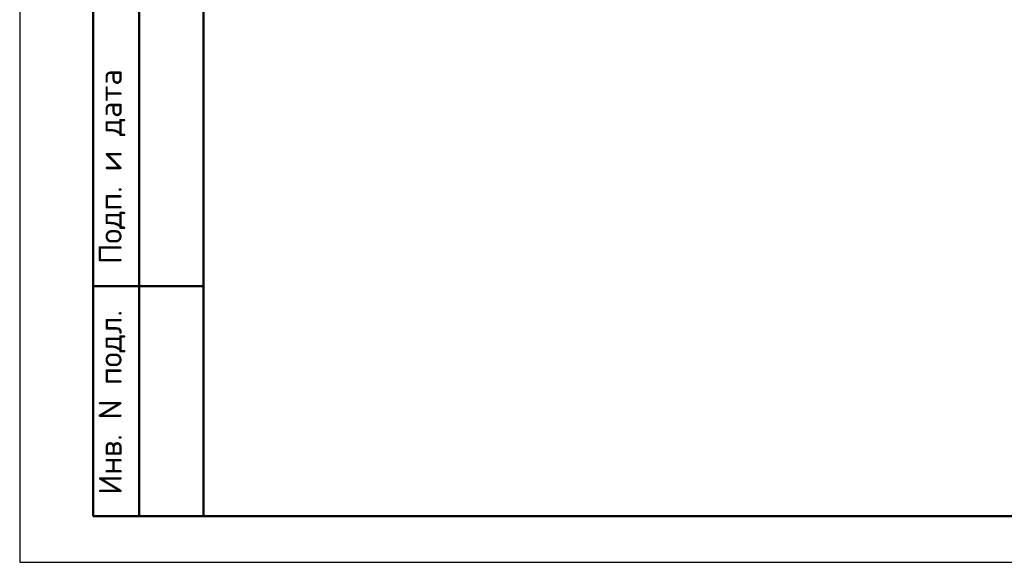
# Model space of a CAD drawing. Header units: millimetres. Extents: x 0 to 42000, y 0 to 29700.
# Tile 1 of 16: x 0 to 10705, y 0 to 5898. Entities that reach past the tile are written whole.
import ezdxf

# ---------------------------------------------------------------- set-up
doc = ezdxf.new("R2010")
doc.units = ezdxf.units.MM
doc.layers.add('Standard', color=7, linetype='Continuous', lineweight=25)
doc.styles.add('ISOCPEUR', font='txt')

msp = doc.modelspace()

# ---------------------------------------------------------------- linework, layer by layer
at = {"layer": 'Standard', "color": 7, "linetype": 'Continuous', "lineweight": 25, "transparency": 33554687}
msp.add_line((2000, 29200), (2000, 1058), dxfattribs=at)
at = {"layer": 'Standard', "color": 7, "linetype": 'Continuous', "lineweight": 50, "transparency": 33554687}
for p, q in [((800, 500), (800, 9000)), ((800, 500), (800, 9000)), ((1300, 500), (1300, 9000)), ((800, 3000), (2000, 3000)), ((2000, 500), (800, 500))]:
    msp.add_line(p, q, dxfattribs=at)
at = {"layer": 'Standard', "color": 7, "linetype": 'Continuous', "lineweight": 25, "transparency": 33554687}
msp.add_lwpolyline([(0, 0), (42000, 0), (42000, 29700), (0, 29700), (0, 0)], close=True, dxfattribs=at)
at = {"layer": 'Standard', "color": 7, "linetype": 'Continuous', "lineweight": 50, "transparency": 33554687}
msp.add_lwpolyline([(2000, 29200), (41500, 29200), (41500, 500), (2000, 500), (2000, 29200)], close=True, dxfattribs=at)

# ---------------------------------------------------------------- texts
at = {"layer": 'Standard', "color": 7, "linetype": 'Continuous', "lineweight": 50, "transparency": 33554687, "char_height": 250, "attachment_point": 7, "rotation": 90, "style": 'ISOCPEUR'}
for s, insert, width in [('\\A1;{\\fISOCPEUR|i0|b0;\\H250.000000;\\W1.000000;\\C7;Подп. и дата}\\P', (1149, 3242), 2197.06), ('\\A1;{\\fISOCPEUR|i0|b0;\\H250.000000;\\W1.000000;\\C7;Инв. N подл.}\\P', (1149, 734), 2021.79)]:
    msp.add_mtext(s, dxfattribs=dict(at, insert=insert, width=width))

doc.saveas('drawing.dxf')
